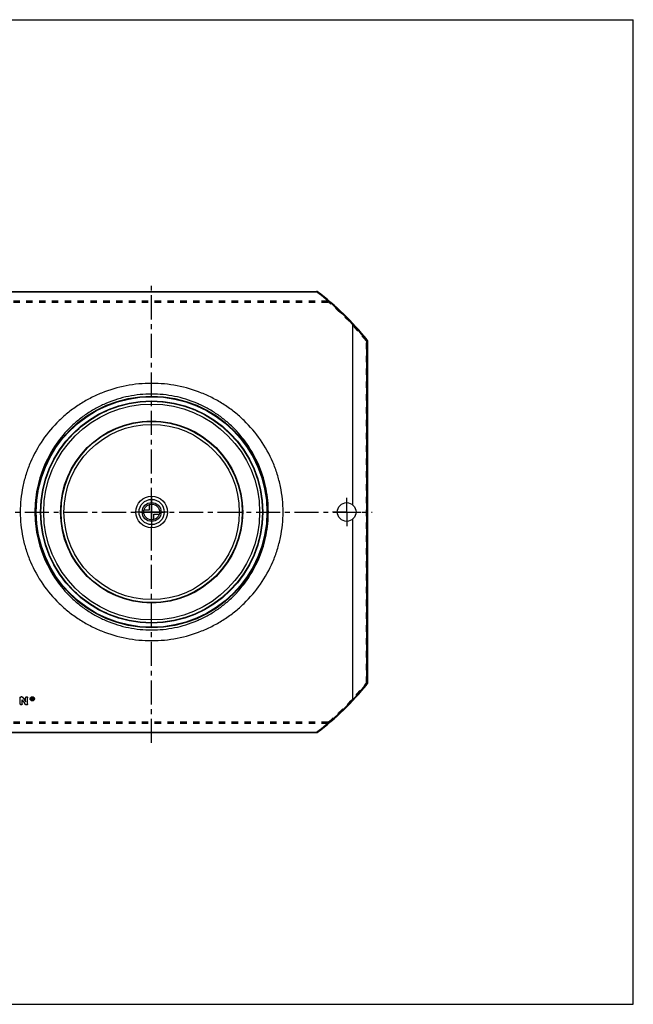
# Model space of a CAD drawing. Header units: millimetres. Extents: x 0 to 1000, y 0 to 1000.
# Tile 2 of 2: x 377 to 1000, y 0 to 1000. Entities that reach past the tile are written whole.
import ezdxf

# ---------------------------------------------------------------- set-up
doc = ezdxf.new("R2010")
doc.units = ezdxf.units.MM
doc.header["$LTSCALE"] = 65.185185
doc.linetypes.add('CENTER', pattern=[0.6, 0.375, -0.075, 0.075, -0.075])
doc.linetypes.add('HIDDEN', pattern=[0.2, 0.1, -0.1])
doc.layers.get('0').update_dxf_attribs({"linetype": 'CONTINUOUS'})
for name, color, linetype in [('ACHSEN_S', 7, 'CONTINUOUS'), ('FASEN', 7, 'CONTINUOUS'), ('KONST.EL_MIT_GEO', 7, 'CONTINUOUS'), ('NULLPUNKT_X', 7, 'CONTINUOUS'), ('NULLPUNKT_Y', 7, 'CONTINUOUS'), ('NULLPUNKT_Z', 7, 'CONTINUOUS'), ('RUNDUNG', 7, 'CONTINUOUS'), ('SCHNITT', 7, 'CONTINUOUS')]:
    doc.layers.add(name, color=color, linetype=linetype)

msp = doc.modelspace()

# ---------------------------------------------------------------- linework, layer by layer
at = {"color": 7, "linetype": 'Continuous'}
for p, q in [((0, 1000), (1000, 1000)), ((1000, 0), (1000, 1000)), ((0, 0), (1000, 0))]:
    msp.add_line(p, q, dxfattribs=at)
at = {"layer": 'ACHSEN_S', "color": 7, "linetype": 'CENTER'}
for p, q in [((511, 265.4), (511, 733.7)), ((265, 500), (735, 500))]:
    msp.add_line(p, q, dxfattribs=at)
at = {"layer": 'FASEN', "color": 7, "linetype": 'Continuous'}
for radius in [112.5, 109.6]:
    msp.add_circle((511, 500), radius, dxfattribs=at)
at = {"layer": 'KONST.EL_MIT_GEO', "color": 8, "linetype": 'HIDDEN'}
for p, q in [((377.5, 311.4), (377.5, 311.3)), ((383.1, 311.4), (383.1, 311.3)), ((385.1, 311.4), (385.1, 311.3)), ((387.7, 310.3), (387.7, 310.2)), ((388.2, 310.3), (388.2, 310.2)), ((389.8, 311.1), (389.7, 311.1)), ((389.7, 311.1), (389.7, 311)), ((389.8, 310.2), (389.7, 310.2)), ((389.7, 310.2), (389.7, 310)), ((389.8, 311.1), (389.8, 311)), ((389.8, 310.2), (389.8, 310)), ((390, 310.9), (390, 310.7)), ((390.1, 310.3), (390.1, 310.1)), ((390.3, 310.9), (390.3, 310.7)), ((391.5, 310.3), (391.5, 310.2)), ((392, 310.3), (392, 310.2)), ((379.5, 309.2), (379.5, 309.1)), ((382.6, 304.7), (382.6, 304.6)), ((384.1, 304.3), (383.5, 304.3)), ((383.5, 304.3), (383.5, 304.1)), ((384.1, 304.3), (384.1, 304.1)), ((389.7, 309.3), (389.4, 309.3)), ((390.3, 309.3), (390, 309.3)), ((390, 309.3), (390, 309.2))]:
    msp.add_line(p, q, dxfattribs=at)
at = {"layer": 'KONST.EL_MIT_GEO', "color": 7, "linetype": 'Continuous'}
for p, q in [((377.5, 305), (377.5, 311.3)), ((379.2, 312.3), (378.5, 312.3)), ((378.5, 312.3), (378.5, 312.2)), ((379.2, 312.2), (378.5, 312.2)), ((379.2, 312.3), (379.2, 312.2)), ((380, 311.9), (380, 311.8)), ((383.1, 307.2), (383.1, 311.3)), ((385.1, 305), (385.1, 311.3)), ((389.8, 311.4), (389.4, 311.4)), ((389.4, 309.2), (389.4, 311.4)), ((389.8, 311.3), (389.4, 311.3)), ((389.8, 311), (389.7, 311)), ((389.7, 310.3), (389.7, 311)), ((389.8, 310.5), (389.7, 310.5)), ((389.8, 310.3), (389.7, 310.3)), ((389.8, 310), (389.7, 310)), ((389.7, 309.2), (389.7, 310)), ((389.8, 311.4), (389.8, 311.3)), ((389.8, 310.5), (389.8, 310.3)), ((390, 310.6), (390, 310.7)), ((390.3, 310.6), (390.3, 310.7)), ((379.5, 305), (379.5, 309.1)), ((384.1, 304.1), (383.5, 304.1)), ((389.7, 309.2), (389.4, 309.2)), ((390.3, 309.2), (390, 309.2)), ((390.3, 309.3), (390.3, 309.2))]:
    msp.add_line(p, q, dxfattribs=at)
for radius in [92.5, 92, 89]:
    msp.add_circle((511, 500), radius, dxfattribs=at)
for centre, radius, start, end in [((2426.2, 1705.8), 2475.8, 214.2632, 214.39), ((2428, 1706), 2477.5, 214.2462, 214.373), ((389.8, 310.6), 0.268, 270.0118, 275.5684), ((389.8, 310.7), 0.21, 0.0688, 13.0199), ((2414.3, 1698.2), 2463.7, 214.321, 214.4483)]:
    msp.add_arc(centre, radius, start, end, dxfattribs=at)
at = {"layer": 'KONST.EL_MIT_GEO', "color": 8, "linetype": 'HIDDEN'}
for centre, radius, start, end in [((389.6, 310.3), 1.41, 179.9951, 182.3786), ((389.6, 310.3), 1.38, 182.3904, 191.6814), ((389.8, 310.7), 0.209, 353.5046, 0.0113), ((390.1, 310.3), 1.41, 357.6269, 0.0049), ((390.1, 310.3), 1.37, 348.3055, 357.6175), ((2412.5, 1698), 2462, 214.338, 214.4653)]:
    msp.add_arc(centre, radius, start, end, dxfattribs=at)
for centre, start_param, end_param in [((390, 500), -4.31605, -4.314), ((390.3, 500), -4.31627, -4.31602)]:
    msp.add_ellipse(centre, major_axis=(-96.4, 471.9), ratio=0.08601, start_param=start_param, end_param=end_param, dxfattribs=at)
at = {"layer": 'KONST.EL_MIT_GEO', "color": 7, "linetype": 'Continuous'}
for centre, major_axis, start_param in [((390, 500), (-96.5, 472.2), -4.31605), ((390.3, 500), (-96.4, 471.9), -4.31602), ((390.3, 500), (-96.5, 472.2), -4.31627)]:
    msp.add_ellipse(centre, major_axis=major_axis, ratio=0.08601, start_param=start_param, end_param=-4.314, dxfattribs=at)
for points, knots in [([(377.5, 311.4), (377.5, 311.5), (377.6, 311.8), (377.8, 312.1), (378.1, 312.3), (378.4, 312.3), (378.5, 312.3)], [0, 0, 0, 0, 0.24032, 0.48638, 0.73954, 1, 1, 1, 1]), ([(377.5, 311.3), (377.5, 311.4), (377.6, 311.6), (377.8, 311.9), (378.1, 312.1), (378.4, 312.2), (378.5, 312.2)], [0, 0, 0, 0, 0.23989, 0.48585, 0.74009, 1, 1, 1, 1]), ([(379.2, 312.3), (379.4, 312.3), (379.7, 312.2), (379.9, 312), (380, 311.9)], [0, 0, 0, 0, 0.50797, 1, 1, 1, 1]), ([(379.2, 312.2), (379.4, 312.2), (379.7, 312.1), (379.9, 311.9), (380, 311.8)], [0, 0, 0, 0, 0.50852, 1, 1, 1, 1]), ([(383.1, 311.4), (383.1, 311.5), (383.2, 311.8), (383.5, 312.2), (384.1, 312.4), (384.8, 312.2), (385.1, 311.8), (385.1, 311.5), (385.1, 311.4)], [0, 0, 0, 0, 0.12244, 0.24478, 0.4998, 0.75497, 0.87771, 1, 1, 1, 1]), ([(383.1, 311.3), (383.1, 311.4), (383.2, 311.6), (383.5, 312), (384.1, 312.3), (384.8, 312), (385.1, 311.6), (385.1, 311.4), (385.1, 311.3)], [0, 0, 0, 0, 0.121, 0.24506, 0.5, 0.75494, 0.879, 1, 1, 1, 1]), ([(387.7, 310.3), (387.7, 310.6), (387.8, 311.1), (388.3, 311.8), (389, 312.2), (389.9, 312.4), (390.7, 312.2), (391.4, 311.8), (391.9, 311.1), (392, 310.6), (392, 310.3)], [0, 0, 0, 0, 0.12044, 0.24281, 0.37022, 0.50014, 0.62975, 0.75739, 0.8797, 1, 1, 1, 1]), ([(387.7, 310.2), (387.7, 310.5), (387.8, 311), (388.3, 311.7), (389, 312.1), (389.9, 312.2), (390.7, 312.1), (391.4, 311.7), (391.9, 311), (392, 310.5), (392, 310.2)], [0, 0, 0, 0, 0.11988, 0.24286, 0.37001, 0.5, 0.62999, 0.75714, 0.88012, 1, 1, 1, 1]), ([(392, 310.2), (392, 310), (391.9, 309.4), (391.4, 308.8), (390.7, 308.3), (389.9, 308.2), (389, 308.3), (388.3, 308.8), (387.8, 309.4), (387.7, 310), (387.7, 310.2)], [0, 0, 0, 0, 0.11988, 0.24278, 0.36992, 0.5, 0.63008, 0.75721, 0.88012, 1, 1, 1, 1]), ([(391.5, 310.2), (391.5, 310.4), (391.4, 310.8), (391, 311.3), (390.5, 311.7), (389.9, 311.8), (389.2, 311.7), (388.7, 311.3), (388.3, 310.8), (388.2, 310.4), (388.2, 310.2)], [0, 0, 0, 0, 0.11988, 0.24285, 0.37, 0.5, 0.63001, 0.75715, 0.88012, 1, 1, 1, 1]), ([(388.2, 310.2), (388.2, 310), (388.3, 309.6), (388.7, 309.1), (389.2, 308.8), (389.9, 308.7), (390.5, 308.8), (391, 309.1), (391.4, 309.6), (391.5, 310), (391.5, 310.2)], [0, 0, 0, 0, 0.11988, 0.24279, 0.36993, 0.5, 0.63007, 0.75721, 0.88012, 1, 1, 1, 1]), ([(388.2, 310.1), (388.3, 309.9), (388.4, 309.5), (388.9, 309), (389.9, 308.7), (390.8, 309), (391.3, 309.5), (391.4, 309.9), (391.5, 310.1)], [0, 0, 0, 0, 0.1212, 0.24519, 0.49996, 0.75477, 0.87923, 1, 1, 1, 1]), ([(389.8, 311.4), (389.9, 311.4), (390.1, 311.3), (390.3, 311.1), (390.3, 310.9), (390.3, 310.9)], [0, 0, 0, 0, 0.50934, 0.75675, 1, 1, 1, 1]), ([(389.8, 311.3), (389.9, 311.3), (390.1, 311.2), (390.3, 311), (390.3, 310.8), (390.3, 310.7)], [0, 0, 0, 0, 0.50997, 0.75805, 1, 1, 1, 1]), ([(390, 310.8), (390, 310.8), (389.9, 310.9), (389.8, 311), (389.8, 311)], [0, 0, 0, 0, 0.48676, 1, 1, 1, 1]), ([(389.8, 310.3), (389.9, 310.4), (390, 310.4), (390, 310.5), (390, 310.6)], [0, 0, 0, 0, 0.51468, 1, 1, 1, 1]), ([(389.9, 310.5), (389.9, 310.5), (390, 310.6), (390, 310.6), (390, 310.7)], [0, 0, 0, 0, 0.26007, 1, 1, 1, 1]), ([(390.3, 310.6), (390.3, 310.5), (390.3, 310.3), (390.2, 310.2), (390.1, 310.1)], [0, 0, 0, 0, 0.49147, 1, 1, 1, 1]), ([(379.5, 305), (379.5, 304.9), (379.5, 304.7), (379.2, 304.3), (378.5, 304), (377.9, 304.3), (377.6, 304.7), (377.5, 304.9), (377.5, 305)], [0, 0, 0, 0, 0.12061, 0.24448, 0.5, 0.75552, 0.87939, 1, 1, 1, 1]), ([(383.5, 304.1), (383.3, 304.1), (383, 304.2), (382.7, 304.4), (382.6, 304.6)], [0, 0, 0, 0, 0.50924, 1, 1, 1, 1]), ([(385.1, 305), (385.1, 304.9), (385.1, 304.7), (384.8, 304.4), (384.5, 304.2), (384.2, 304.1), (384.1, 304.1)], [0, 0, 0, 0, 0.23915, 0.48474, 0.73928, 1, 1, 1, 1])]:
    msp.add_open_spline(points, degree=3, knots=knots, dxfattribs=at)
at = {"layer": 'KONST.EL_MIT_GEO', "color": 8, "linetype": 'HIDDEN'}
for points, knots in [([(392, 310.3), (392, 310.1), (391.9, 309.6), (391.4, 308.9), (390.7, 308.5), (389.9, 308.3), (389, 308.5), (388.3, 308.9), (387.8, 309.6), (387.7, 310.1), (387.7, 310.3)], [0, 0, 0, 0, 0.12045, 0.24273, 0.37013, 0.50014, 0.62984, 0.75747, 0.8797, 1, 1, 1, 1]), ([(391.5, 310.3), (391.5, 310.5), (391.4, 310.9), (391, 311.4), (390.5, 311.8), (389.9, 311.9), (389.2, 311.8), (388.7, 311.4), (388.3, 310.9), (388.2, 310.5), (388.2, 310.3)], [0, 0, 0, 0, 0.12036, 0.24261, 0.37025, 0.49979, 0.62973, 0.7571, 0.87946, 1, 1, 1, 1]), ([(390, 310.9), (390, 310.9), (390, 311), (389.8, 311.1), (389.8, 311.1)], [0, 0, 0, 0, 0.48347, 1, 1, 1, 1]), ([(390.3, 310.7), (390.3, 310.6), (390.3, 310.4), (390.2, 310.3), (390.1, 310.3)], [0, 0, 0, 0, 0.48851, 1, 1, 1, 1]), ([(379.5, 305.2), (379.5, 305), (379.5, 304.8), (379.2, 304.4), (378.5, 304.2), (377.9, 304.4), (377.6, 304.8), (377.5, 305), (377.5, 305.2)], [0, 0, 0, 0, 0.12204, 0.24418, 0.4998, 0.75556, 0.87811, 1, 1, 1, 1]), ([(383.5, 304.3), (383.3, 304.3), (383, 304.3), (382.7, 304.6), (382.6, 304.7)], [0, 0, 0, 0, 0.50872, 1, 1, 1, 1]), ([(385.1, 305.2), (385.1, 305), (385.1, 304.8), (384.8, 304.5), (384.5, 304.3), (384.2, 304.3), (384.1, 304.3)], [0, 0, 0, 0, 0.23955, 0.48523, 0.73871, 1, 1, 1, 1])]:
    msp.add_open_spline(points, degree=3, knots=knots, dxfattribs=at)
at = {"layer": 'KONST.EL_MIT_GEO', "color": 7, "linetype": 'Continuous'}
msp.add_open_spline([(389.8, 310.5), (389.8, 310.5), (389.9, 310.5), (389.9, 310.5)], degree=3, dxfattribs=at)
at = {"layer": 'NULLPUNKT_X', "color": 4, "linetype": 'Continuous'}
msp.add_line((511, 516), (511, 484), dxfattribs=at)
at = {"layer": 'NULLPUNKT_Y', "color": 4, "linetype": 'Continuous'}
msp.add_line((527, 500), (495, 500), dxfattribs=at)
at = {"layer": 'NULLPUNKT_Z', "color": 4, "linetype": 'Continuous'}
for p, q in [((503, 500), (519, 500)), ((503.3, 502.2), (508.8, 502.2)), ((508.8, 502.2), (508.8, 507.7)), ((511, 492), (511, 508)), ((513.2, 497.8), (518.7, 497.8)), ((513.2, 492.3), (513.2, 497.8))]:
    msp.add_line(p, q, dxfattribs=at)
for radius in [16, 12.8, 9.6, 8]:
    msp.add_circle((511, 500), radius, dxfattribs=at)
at = {"layer": 'RUNDUNG', "color": 7, "linetype": 'Continuous'}
for p, q in [((343.5, 724.1), (678.5, 724.1)), ((343.5, 723.6), (678.5, 723.6)), ((678.5, 723.6), (678.5, 724.1)), ((729.1, 674.5), (729.1, 325.5)), ((730, 674.1), (730, 325.9)), ((343.5, 276.4), (678.5, 276.4)), ((343.5, 275.9), (678.5, 275.9)), ((678.5, 276.4), (678.5, 275.9))]:
    msp.add_line(p, q, dxfattribs=at)
at = {"layer": 'RUNDUNG', "color": 8, "linetype": 'HIDDEN'}
for p, q in [((343.5, 724), (678.5, 724)), ((331.5, 714.5), (690.5, 714.5)), ((331.5, 713.1), (690.5, 713.1)), ((690.5, 713.1), (690.5, 714.5)), ((729, 326.3), (729, 673.7)), ((331.5, 286.9), (690.5, 286.9)), ((331.5, 285.5), (690.5, 285.5)), ((690.5, 285.5), (690.5, 286.9)), ((343.5, 276), (678.5, 276))]:
    msp.add_line(p, q, dxfattribs=at)
at = {"layer": 'RUNDUNG', "color": 7, "linetype": 'Continuous'}
for radius in [117.6, 117.1, 112.9]:
    msp.add_circle((511, 500), radius, dxfattribs=at)
at = {"layer": 'RUNDUNG', "color": 8, "linetype": 'HIDDEN'}
msp.add_circle((511, 500), 112.5, dxfattribs=at)
at = {"layer": 'RUNDUNG', "color": 7, "linetype": 'Continuous'}
for centre, radius, start, end in [((678.5, 723.1), 1, 53.0924, 90), ((510.6, 500.5), 279.2, 42.9528, 53.0332), ((511, 500), 280, 38.6146, 53.0924), ((510.6, 500.3), 279.4, 38.5568, 42.9744), ((729, 674.1), 1, 0, 38.6146), ((511, 500), 280, 306.9076, 321.3854), ((510.6, 499.6), 279.4, 317.0254, 321.4434), ((729, 325.9), 1, 321.3854, 360), ((510.6, 499.5), 279.2, 306.9668, 317.0472), ((678.5, 276.9), 1, 270, 306.9076)]:
    msp.add_arc(centre, radius, start, end, dxfattribs=at)
at = {"layer": 'RUNDUNG', "color": 8, "linetype": 'HIDDEN'}
for centre, radius, start, end in [((510.6, 500.4), 279.6, 49.9589, 53.0919), ((511.4, 499.6), 278.7, 38.6771, 50.0154), ((511.4, 500.4), 278.7, 309.9825, 321.3214), ((510.5, 499.7), 279.8, 306.9083, 310.0393)]:
    msp.add_arc(centre, radius, start, end, dxfattribs=at)
for points, knots in [([(678.5, 724), (678.7, 724), (678.9, 724), (679.1, 723.9), (679.1, 723.9)], [0, 0, 0, 0, 0.52433, 1, 1, 1, 1]), ([(690.5, 714.5), (690.6, 714.5), (690.9, 714.5), (691.1, 714.4), (691.2, 714.3)], [0, 0, 0, 0, 0.52326, 1, 1, 1, 1]), ([(691.2, 714.3), (691.2, 714.3), (691.2, 714.2), (691.2, 714), (691, 713.8), (690.9, 713.5), (690.7, 713.3), (690.6, 713.2), (690.5, 713.1)], [0, 0, 0, 0, 0.13082, 0.23501, 0.36419, 0.67394, 0.83923, 1, 1, 1, 1]), ([(729, 673.7), (729.1, 673.8), (729.3, 674), (729.6, 674.2), (729.7, 674.4), (729.8, 674.6), (729.8, 674.7), (729.8, 674.7)], [0, 0, 0, 0, 0.33688, 0.64535, 0.77174, 0.87305, 1, 1, 1, 1]), ([(730, 674.1), (730, 674.1), (729.9, 674), (729.8, 673.9), (729.6, 673.8), (729.4, 673.7), (729.1, 673.7), (729, 673.7)], [0, 0, 0, 0, 0.14624, 0.24655, 0.36749, 0.6623, 1, 1, 1, 1]), ([(729.8, 325.3), (729.8, 325.3), (729.8, 325.4), (729.7, 325.6), (729.6, 325.7), (729.5, 325.8), (729.4, 326), (729.2, 326.1), (729.1, 326.2), (729, 326.3)], [0, 0, 0, 0, 0.12689, 0.22815, 0.35448, 0.50153, 0.66308, 0.83183, 1, 1, 1, 1]), ([(729, 326.3), (729.1, 326.3), (729.4, 326.3), (729.6, 326.2), (729.8, 326.1), (729.9, 326), (730, 325.9), (730, 325.9)], [0, 0, 0, 0, 0.33772, 0.63252, 0.75346, 0.85376, 1, 1, 1, 1]), ([(690.5, 286.9), (690.6, 286.8), (690.8, 286.6), (691, 286.4), (691.1, 286.2), (691.2, 286), (691.2, 285.8), (691.2, 285.7), (691.2, 285.7)], [0, 0, 0, 0, 0.32578, 0.487, 0.63583, 0.765, 0.86922, 1, 1, 1, 1]), ([(691.2, 285.7), (691.1, 285.6), (690.9, 285.5), (690.6, 285.5), (690.5, 285.5)], [0, 0, 0, 0, 0.47674, 1, 1, 1, 1]), ([(679.1, 276.1), (679.1, 276.1), (678.9, 276), (678.7, 276), (678.5, 276)], [0, 0, 0, 0, 0.47567, 1, 1, 1, 1])]:
    msp.add_open_spline(points, degree=3, knots=knots, dxfattribs=at)
at = {"layer": 'RUNDUNG', "color": 7, "linetype": 'Continuous'}
for points, knots in [([(678.5, 723.6), (678.6, 723.6), (678.7, 723.7), (678.9, 723.9), (679, 723.9), (679.1, 723.9), (679.1, 723.9)], [0, 0, 0, 0, 0.35911, 0.65121, 0.86119, 1, 1, 1, 1]), ([(715, 690.8), (715.1, 690.9), (715.2, 690.9), (715.4, 691), (715.5, 691.1), (715.6, 691.1), (715.7, 691.1), (715.7, 691.1)], [0, 0, 0, 0, 0.36477, 0.66105, 0.77719, 0.87068, 1, 1, 1, 1]), ([(729.1, 674.5), (729.2, 674.5), (729.3, 674.6), (729.5, 674.7), (729.6, 674.8), (729.7, 674.8), (729.8, 674.8), (729.8, 674.7)], [0, 0, 0, 0, 0.37088, 0.67207, 0.78888, 0.88113, 1, 1, 1, 1]), ([(729.1, 674.5), (729.2, 674.5), (729.4, 674.5), (729.7, 674.4), (729.8, 674.3), (729.9, 674.2), (730, 674.2), (730, 674.1)], [0, 0, 0, 0, 0.34283, 0.63684, 0.75645, 0.85543, 1, 1, 1, 1]), ([(644.4, 500), (644.4, 504.3), (644, 513), (642, 525.9), (638.7, 538.5), (632.7, 554.7), (622.2, 573.7), (608.2, 590.2), (595.3, 601.5), (584.8, 609.1), (573.6, 615.6), (557.9, 622.8), (537, 629), (511, 631.5), (485, 629), (464.1, 622.8), (448.4, 615.6), (437.2, 609.1), (426.7, 601.5), (413.8, 590.2), (399.8, 573.7), (389.3, 554.7), (383.3, 538.5), (380, 525.9), (378, 513), (377.6, 504.3), (377.6, 500)], [0, 0, 0, 0, 0.03142, 0.06281, 0.09416, 0.12546, 0.1878, 0.24999, 0.28111, 0.31226, 0.34344, 0.37468, 0.43726, 0.5, 0.56274, 0.62532, 0.65656, 0.68774, 0.71889, 0.75001, 0.8122, 0.87455, 0.90584, 0.93719, 0.96858, 1, 1, 1, 1]), ([(629.5, 500), (629.5, 503.9), (629.1, 511.8), (627.4, 523.4), (624.6, 534.8), (619.4, 549.5), (610.2, 566.8), (598, 582), (586.6, 592.5), (577.3, 599.5), (567.3, 605.6), (553.3, 612.4), (534.5, 618.2), (511, 620.6), (487.5, 618.2), (468.7, 612.4), (454.7, 605.6), (444.7, 599.5), (435.4, 592.5), (424, 582), (411.8, 566.8), (402.6, 549.5), (397.4, 534.8), (394.6, 523.4), (392.9, 511.8), (392.5, 503.9), (392.5, 500)], [0, 0, 0, 0, 0.03146, 0.0629, 0.09428, 0.12559, 0.18792, 0.25004, 0.28112, 0.31222, 0.34337, 0.3746, 0.43719, 0.5, 0.56281, 0.62541, 0.65663, 0.68778, 0.71888, 0.74996, 0.81208, 0.87441, 0.90572, 0.9371, 0.96854, 1, 1, 1, 1]), ([(377.6, 500), (377.6, 495.7), (378, 487), (380, 474.1), (383.3, 461.5), (389.3, 445.3), (399.8, 426.3), (413.8, 409.8), (426.7, 398.5), (437.2, 390.9), (448.4, 384.4), (464.1, 377.2), (485, 371), (511, 368.5), (537, 371), (557.9, 377.2), (573.6, 384.4), (584.8, 390.9), (595.3, 398.5), (608.2, 409.8), (622.2, 426.3), (632.7, 445.3), (638.7, 461.5), (642, 474.1), (644, 487), (644.4, 495.7), (644.4, 500)], [0, 0, 0, 0, 0.03142, 0.06281, 0.09416, 0.12546, 0.1878, 0.24999, 0.28111, 0.31226, 0.34344, 0.37468, 0.43726, 0.5, 0.56274, 0.62532, 0.65656, 0.68774, 0.71889, 0.75001, 0.8122, 0.87455, 0.90584, 0.93719, 0.96858, 1, 1, 1, 1]), ([(392.5, 500), (392.5, 496.1), (392.9, 488.2), (394.6, 476.6), (397.4, 465.2), (402.6, 450.5), (411.8, 433.2), (424, 418), (435.4, 407.5), (444.7, 400.5), (454.7, 394.4), (468.7, 387.6), (487.5, 381.8), (511, 379.4), (534.5, 381.8), (553.3, 387.6), (567.3, 394.4), (577.3, 400.5), (586.6, 407.5), (598, 418), (610.2, 433.2), (619.4, 450.5), (624.6, 465.2), (627.4, 476.6), (629.1, 488.2), (629.5, 496.1), (629.5, 500)], [0, 0, 0, 0, 0.03146, 0.0629, 0.09428, 0.12559, 0.18792, 0.25004, 0.28112, 0.31222, 0.34337, 0.3746, 0.43719, 0.5, 0.56281, 0.62541, 0.65663, 0.68778, 0.71888, 0.74996, 0.81208, 0.87441, 0.90572, 0.9371, 0.96854, 1, 1, 1, 1]), ([(729.1, 325.5), (729.2, 325.5), (729.4, 325.5), (729.7, 325.6), (729.8, 325.7), (729.9, 325.8), (730, 325.8), (730, 325.9)], [0, 0, 0, 0, 0.34283, 0.63684, 0.75645, 0.85543, 1, 1, 1, 1]), ([(729.1, 325.5), (729.2, 325.5), (729.3, 325.4), (729.5, 325.3), (729.6, 325.2), (729.7, 325.2), (729.8, 325.2), (729.8, 325.3)], [0, 0, 0, 0, 0.37088, 0.67207, 0.78888, 0.88113, 1, 1, 1, 1]), ([(715, 309.2), (715.1, 309.1), (715.2, 309.1), (715.4, 309), (715.5, 308.9), (715.6, 308.9), (715.7, 308.9), (715.7, 308.9)], [0, 0, 0, 0, 0.36477, 0.66103, 0.77717, 0.87062, 1, 1, 1, 1]), ([(678.5, 276.4), (678.6, 276.4), (678.7, 276.3), (678.9, 276.1), (679, 276.1), (679.1, 276.1), (679.1, 276.1)], [0, 0, 0, 0, 0.35911, 0.65121, 0.8612, 1, 1, 1, 1])]:
    msp.add_open_spline(points, degree=3, knots=knots, dxfattribs=at)
for points in [[(715, 690.8), (715, 690.8), (715, 690.8), (715, 690.7)], [(715, 309.3), (715, 309.2), (715, 309.2), (715, 309.2)]]:
    msp.add_open_spline(points, degree=3, dxfattribs=at)
at = {"layer": 'SCHNITT', "color": 7, "linetype": 'Continuous'}
for p, q in [((715, 690.7), (715, 507.4)), ((715, 492.6), (715, 309.3))]:
    msp.add_line(p, q, dxfattribs=at)
at = {"layer": 'SCHNITT', "color": 7, "linetype": 'CENTER'}
for q in [(709, 514.5), (694.5, 500), (723.5, 500), (709, 485.5)]:
    msp.add_line((709, 500), q, dxfattribs=at)
at = {"layer": 'SCHNITT', "color": 7, "linetype": 'Continuous'}
msp.add_circle((709, 500), 9.5, dxfattribs=at)

doc.saveas('drawing.dxf')
